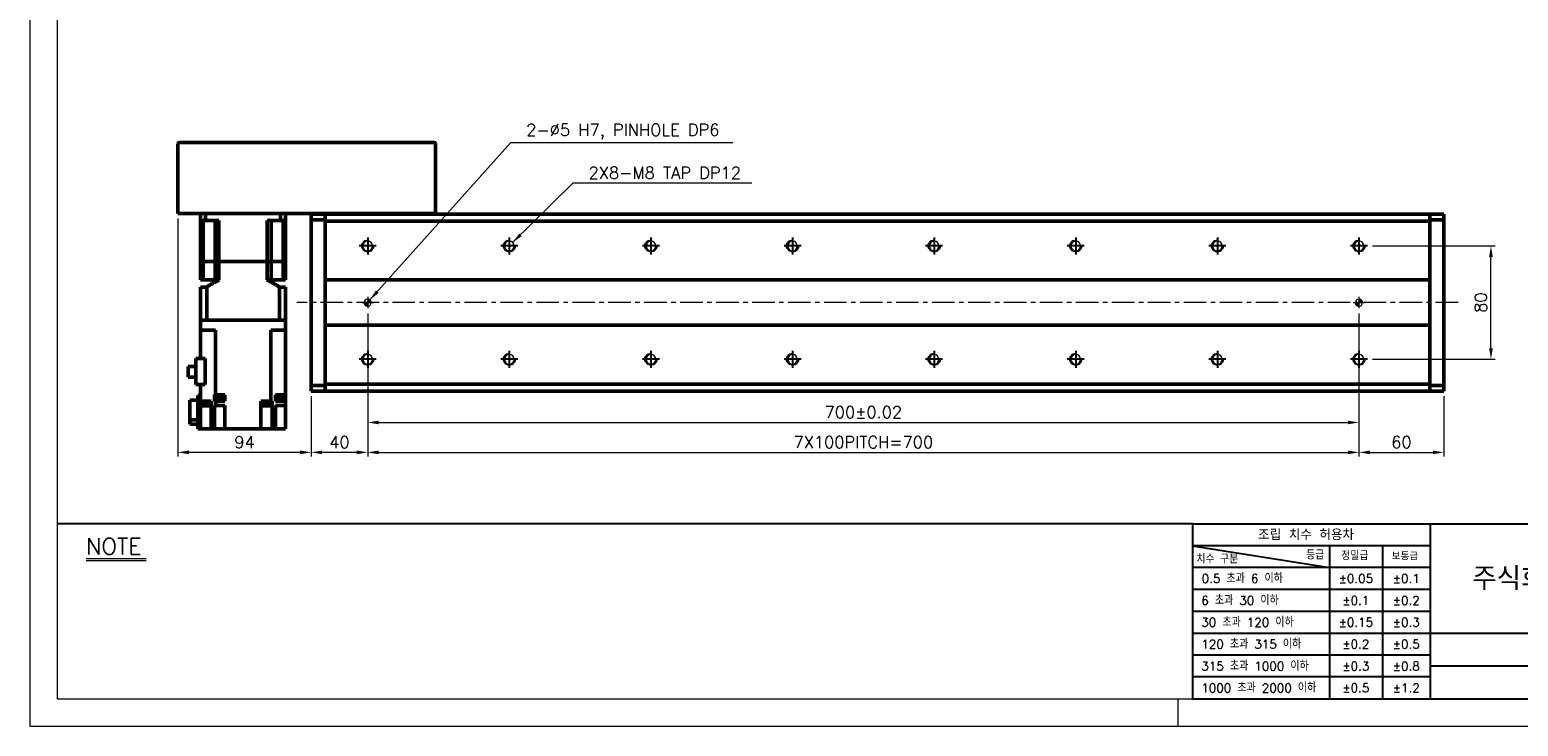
# Model space of a CAD drawing. Header units: millimetres. Extents: x 46891 to 50168, y 6223 to 9676.
# Tile 1 of 5: x 48547 to 49598, y 8529 to 9021. Entities that reach past the tile are written whole.
import ezdxf

# ---------------------------------------------------------------- set-up
doc = ezdxf.new("R2010")
doc.units = ezdxf.units.MM
doc.header["$LTSCALE"] = 0.5
doc.linetypes.add('CENTER', pattern=[50.8, 31.75, -6.35, 6.35, -6.35])
doc.layers.get('0').update_dxf_attribs({"lineweight": 20})
for name, color, linetype, lineweight in [('1', 1, 'CENTER', 13), ('4', 4, 'Continuous', 13), ('외형선(ISO)', 7, 'Continuous', 50)]:
    doc.layers.add(name, color=color, linetype=linetype, lineweight=lineweight)
for name, color, linetype in [('3', 3, 'Continuous'), ('C', 1, 'CENTER'), ('DIM', 4, 'Continuous')]:
    doc.layers.add(name, color=color, linetype=linetype)
doc.styles.add('DSR TEXT', font='romans.shx', dxfattribs={"bigfont": 'whgtxt.shx'})
doc.styles.get("Standard").update_dxf_attribs({"font": 'romans.shx', "bigfont": 'whgtxt.shx'})
doc.dimstyles.new('DSR', dxfattribs={"dimscale": 2, "dimtxt": 3, "dimasz": 3, "dimexe": 0.5, "dimexo": 0.5, "dimgap": 0.5, "dimtad": 1, "dimdsep": 46, "dimtxsty": 'Standard', "dimcen": 2.5, "dimclrd": 4, "dimclre": 4, "dimclrt": 2, "dimadec": 0, "dimazin": 2, "dimtfac": 1, "dimtmove": 0, "dimatfit": 3, "dimfxl": 0, "dimlwd": -1, "dimlwe": -1, "dimarcsym": 0})

# ---------------------------------------------------------------- blocks, each defined once
blk = doc.blocks.new('A$C13F00394')
for p, q in [((-202.34, 25.67), (-191.42, 25.67)), ((-202.34, 25.3), (-191.42, 25.3))]:
    blk.add_line(p, q)
at = {"layer": '3'}
for p, q in [((0, 32), (-207.68, 32)), ((0, 32), (202.32, 32)), ((0, 32), (0, 0)), ((43.43, 32), (43.43, 0)), ((0, 28), (25, 24)), ((43.43, 28), (0, 28)), ((25, 28), (25, 0)), ((34.7, 28), (34.7, 0)), ((43.43, 24), (0, 24)), ((43.43, 20), (0, 20)), ((43.43, 16), (0, 16)), ((0, 12), (129.32, 12)), ((43.43, 8), (0, 8)), ((97.32, 6), (43.43, 6)), ((43.43, 4), (0, 4)), ((0, 0), (202.32, 0))]:
    blk.add_line(p, q, dxfattribs=at)
at = {"color": 0, "style": 'DSR TEXT'}
for s, height, p in [('조립 치수 허용차', 2, (11.97, 29.02)), ('치수 구분', 1.5, (0.69, 24.78)), ('등급', 1.5, (20.77, 25.52)), ('정밀급', 1.5, (27.18, 25.37)), ('보통급', 1.3, (36.41, 25.38)), (' 0.5 초과 6 이하', 1.6, (0.56, 21.19)), (' 6 초과 30 이하', 1.6, (0.49, 17.19)), (' 30 초과 120 이하', 1.6, (0.49, 13.19)), (' 120 초과 315 이하', 1.6, (0.49, 9.19)), (' 315 초과 1000 이하', 1.6, (0.49, 5.19)), (' 1000 초과 2000 이하', 1.6, (0.49, 1.19))]:
    blk.add_text(s, height=height, dxfattribs=at).set_placement(p)
at = {"color": 7, "insert": (70.37, 22), "char_height": 4.2, "attachment_point": 5, "style": 'DSR TEXT'}
blk.add_mtext('주식회사 디에스알', dxfattribs=at)
at = {"color": 0, "char_height": 1.6, "attachment_point": 5, "style": 'DSR TEXT'}
for s, insert in [('%%P0.05', (29.85, 22)), ('%%P0.1', (39.07, 22)), ('%%P0.1', (29.85, 18)), ('%%P0.2', (39.07, 18)), ('%%P0.15', (29.85, 14)), ('%%P0.3', (39.07, 14)), ('%%P0.2', (29.85, 10)), ('%%P0.5', (39.07, 10)), ('%%P0.3', (29.85, 6)), ('%%P0.8', (39.07, 6)), ('%%P0.5', (29.85, 2)), ('%%P1.2', (39.07, 2))]:
    blk.add_mtext(s, dxfattribs=dict(at, insert=insert))
at = {"layer": '4', "color": 0, "style": 'DSR TEXT'}
blk.add_text('NOTE', height=3, dxfattribs=at).set_placement((-202.39, 26.38))
blk = doc.blocks.new('A$C1C1952E1')
at = {"color": 1}
blk.add_lwpolyline([(0, 0), (420, 0), (420, 297), (0, 297)], close=True, dxfattribs=at)
at = {"color": 3}
blk.add_lwpolyline([(5, 5), (415, 5), (415, 292), (5, 292)], close=True, dxfattribs=at)
blk = doc.blocks.new('A$C33E56CC6')
h = blk.add_hatch()
h.set_pattern_fill('ANSI31', color=256, style=0)
h.set_pattern_definition([(45, (-7065.45672, -6508.5399), (-0.0883883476, 0.0883883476), [])])
h.paths.add_polyline_path([(4, 6.5, 0.414214), (1.5, 4), (4, 4)])
h.paths.add_polyline_path([(6.5, 4), (4, 4), (4, 1.5, 0.414214)])
blk.add_circle((4, 4), 2.5)
at = {"layer": '1'}
for p, q in [((0, 4), (8, 4)), ((4, 0), (4, 8))]:
    blk.add_line(p, q, dxfattribs=at)
blk = doc.blocks.new('tap8')
blk.add_circle((0, 0), 3.4)
at = {"layer": 'C', "color": 1, "linetype": 'CENTER'}
for p, q in [((-6, 0), (6, 0)), ((0, -6), (0, 6))]:
    blk.add_line(p, q, dxfattribs=at)
at = {"layer": 'DIM', "color": 3}
blk.add_arc((0, 0), 4, 263.8455, 189.4314, dxfattribs=at)
blk = doc.blocks.new('*D90')
at = {"color": 1, "linetype": 'ByBlock'}
for p, q in [((48785.3, 8820.4), (48785.3, 8740.4)), ((49485.3, 8820.4), (49485.3, 8740.4)), ((48793.1, 8743.4), (49477.5, 8743.4))]:
    blk.add_line(p, q, dxfattribs=at)
at = {"color": 1}
for points in [[(48793.1, 8744.7), (48793.1, 8742.1), (48785.3, 8743.4)], [(49477.5, 8744.7), (49477.5, 8742.1), (49485.3, 8743.4)]]:
    blk.add_solid(points, dxfattribs=at)
at = {"layer": 'Defpoints', "color": 0}
for p in [(48785.3, 8824), (49485.3, 8824), (49485.3, 8743.4)]:
    blk.add_point(p, dxfattribs=at)
at = {"color": 3, "insert": (49135.3, 8750.6), "char_height": 8.4, "attachment_point": 5, "style": 'DSR TEXT'}
blk.add_mtext('700%%P0.02', dxfattribs=at)
blk = doc.blocks.new('*D91')
at = {"color": 1, "linetype": 'ByBlock'}
for p, q in [((48785.3, 8776.8), (48785.3, 8719.3)), ((49485.3, 8776.8), (49485.3, 8719.3)), ((48793.1, 8722.3), (49477.5, 8722.3))]:
    blk.add_line(p, q, dxfattribs=at)
at = {"color": 1}
for points in [[(48793.1, 8723.6), (48793.1, 8721), (48785.3, 8722.3)], [(49477.5, 8723.6), (49477.5, 8721), (49485.3, 8722.3)]]:
    blk.add_solid(points, dxfattribs=at)
at = {"layer": 'Defpoints', "color": 0}
for p in [(48785.3, 8780.4), (49485.3, 8780.4), (49485.3, 8722.3)]:
    blk.add_point(p, dxfattribs=at)
at = {"color": 3, "insert": (49135.3, 8729.5), "char_height": 8.4, "attachment_point": 5, "style": 'DSR TEXT'}
blk.add_mtext('7X100PITCH=700', dxfattribs=at)
blk = doc.blocks.new('*D92')
at = {"color": 1, "linetype": 'ByBlock'}
for p, q in [((49485.3, 8776.8), (49485.3, 8719.3)), ((49545.3, 8761.9), (49545.3, 8719.3)), ((49493.1, 8722.3), (49537.5, 8722.3))]:
    blk.add_line(p, q, dxfattribs=at)
at = {"color": 1}
for points in [[(49493.1, 8723.6), (49493.1, 8721), (49485.3, 8722.3)], [(49537.5, 8723.6), (49537.5, 8721), (49545.3, 8722.3)]]:
    blk.add_solid(points, dxfattribs=at)
at = {"layer": 'Defpoints', "color": 0}
for p in [(49485.3, 8780.4), (49545.3, 8765.5), (49545.3, 8722.3)]:
    blk.add_point(p, dxfattribs=at)
at = {"color": 3, "insert": (49515.3, 8729.5), "char_height": 8.4, "attachment_point": 5, "style": 'DSR TEXT'}
blk.add_mtext('60', dxfattribs=at)
blk = doc.blocks.new('*D93')
at = {"color": 1, "linetype": 'ByBlock'}
for p, q in [((48785.3, 8820.4), (48785.3, 8719.3)), ((48745.3, 8761.9), (48745.3, 8719.3)), ((48777.5, 8722.3), (48753.1, 8722.3))]:
    blk.add_line(p, q, dxfattribs=at)
at = {"color": 1}
for points in [[(48753.1, 8723.6), (48753.1, 8721), (48745.3, 8722.3)], [(48777.5, 8723.6), (48777.5, 8721), (48785.3, 8722.3)]]:
    blk.add_solid(points, dxfattribs=at)
at = {"layer": 'Defpoints', "color": 0}
for p in [(48785.3, 8824), (48745.3, 8765.5), (48745.3, 8722.3)]:
    blk.add_point(p, dxfattribs=at)
at = {"color": 3, "insert": (48765.3, 8729.5), "char_height": 8.4, "attachment_point": 5, "style": 'DSR TEXT'}
blk.add_mtext('40', dxfattribs=at)
blk = doc.blocks.new('*D94')
at = {"color": 1, "linetype": 'ByBlock'}
for p, q in [((49494.9, 8868), (49581.5, 8868)), ((49578.5, 8795.8), (49578.5, 8860.2)), ((49494.9, 8788), (49581.5, 8788))]:
    blk.add_line(p, q, dxfattribs=at)
at = {"color": 1}
for points in [[(49577.2, 8860.2), (49579.8, 8860.2), (49578.5, 8868)], [(49577.2, 8795.8), (49579.8, 8795.8), (49578.5, 8788)]]:
    blk.add_solid(points, dxfattribs=at)
at = {"layer": 'Defpoints', "color": 0}
for p in [(49491.3, 8868), (49578.5, 8868), (49491.3, 8788)]:
    blk.add_point(p, dxfattribs=at)
at = {"color": 3, "insert": (49571.3, 8828), "char_height": 8.4, "attachment_point": 5, "rotation": 90, "style": 'DSR TEXT'}
blk.add_mtext('80', dxfattribs=at)
blk = doc.blocks.new('*D95')
at = {"color": 1, "linetype": 'ByBlock'}
for p, q in [((48651.3, 8887.4), (48651.3, 8719.3)), ((48745.3, 8761.9), (48745.3, 8719.3)), ((48737.5, 8722.3), (48659.1, 8722.3))]:
    blk.add_line(p, q, dxfattribs=at)
at = {"color": 1}
for points in [[(48659.1, 8723.6), (48659.1, 8721), (48651.3, 8722.3)], [(48737.5, 8723.6), (48737.5, 8721), (48745.3, 8722.3)]]:
    blk.add_solid(points, dxfattribs=at)
at = {"layer": 'Defpoints', "color": 0}
for p in [(48651.3, 8891), (48745.3, 8765.5), (48651.3, 8722.3)]:
    blk.add_point(p, dxfattribs=at)
at = {"color": 3, "insert": (48698.3, 8729.5), "char_height": 8.4, "attachment_point": 5, "style": 'DSR TEXT'}
blk.add_mtext('94', dxfattribs=at)

msp = doc.modelspace()

# ---------------------------------------------------------------- linework, layer by layer
at = {"color": 1}
msp.add_line((49357.48132, 8548.30052), (49357.48132, 8528.99552), dxfattribs=at)
at = {"layer": '1'}
msp.add_line((49555.28843, 8828.00941), (48735.28843, 8828.00941), dxfattribs=at)
at = {"layer": '3'}
msp.add_line((49367.8386, 8548.30052), (50148.98632, 8548.30052), dxfattribs=at)
at = {"layer": '외형선(ISO)'}
for p, q in [((48651.28843, 8891.00941), (48651.28843, 8940.00941)), ((48652.28843, 8941.00941), (48832.28843, 8941.00941)), ((48833.28843, 8940.00941), (48833.28843, 8891.00941)), ((48651.28843, 8891.00941), (48652.28843, 8891.00941)), ((48652.28843, 8891.00941), (48832.28843, 8891.00941)), ((48667.28843, 8891.00941), (48667.28843, 8886.00941)), ((48670.83092, 8886.00941), (48667.28843, 8886.00941)), ((48667.28843, 8857.00941), (48667.28843, 8886.00941)), ((48669.00085, 8886.00941), (48669.00085, 8857.00941)), ((48670.83092, 8891.00941), (48670.83092, 8886.00941)), ((48670.83092, 8886.00941), (48680.25171, 8886.00941)), ((48677.53843, 8886.00941), (48677.53843, 8857.00941)), ((48680.25171, 8857.00941), (48680.25171, 8886.00941)), ((48714.32516, 8886.00941), (48723.74595, 8886.00941)), ((48714.32516, 8857.00941), (48714.32516, 8886.00941)), ((48717.03843, 8886.00941), (48717.03843, 8857.00941)), ((48723.74595, 8891.00941), (48723.74595, 8886.00941)), ((48727.28843, 8886.00941), (48723.74595, 8886.00941)), ((48725.57602, 8886.00941), (48725.57602, 8857.00941)), ((48727.28843, 8891.00941), (48727.28843, 8886.00941)), ((48727.28843, 8857.00941), (48727.28843, 8886.00941)), ((48745.28843, 8889.63073), (48745.28843, 8890.50941)), ((48755.28843, 8890.50941), (48745.28843, 8890.50941)), ((48745.28843, 8889.63073), (48745.28843, 8886.50941)), ((48745.28843, 8886.50941), (48745.28843, 8769.50941)), ((48755.28843, 8886.50941), (48745.28843, 8886.50941)), ((48755.28843, 8889.63073), (48755.28843, 8890.50941)), ((49535.28843, 8890.50941), (48755.28843, 8890.50941)), ((48755.28843, 8890.50941), (48755.28843, 8889.63073)), ((48755.28843, 8889.63073), (48755.28843, 8885.50941)), ((48755.28843, 8886.50941), (48755.28843, 8889.63073)), ((48755.28843, 8885.50941), (48755.28843, 8844.00941)), ((49535.28843, 8885.50941), (48755.28843, 8885.50941)), ((48772.63843, 8890.89441), (48803.93843, 8890.89441)), ((48772.63843, 8890.89441), (48772.63843, 8890.54941)), ((48772.63843, 8890.54941), (48803.93843, 8890.54941)), ((48803.93843, 8890.89441), (48803.93843, 8890.54941)), ((48832.28843, 8891.00941), (48833.28843, 8891.00941)), ((49535.28843, 8890.50941), (49535.28843, 8889.63073)), ((49535.28843, 8889.63073), (49535.28843, 8890.50941)), ((49535.28843, 8890.50941), (49545.28843, 8890.50941)), ((49535.28843, 8885.50941), (49535.28843, 8889.63073)), ((49535.28843, 8889.63073), (49535.28843, 8886.50941)), ((49535.28843, 8886.50941), (49545.28843, 8886.50941)), ((49535.28843, 8844.00941), (49535.28843, 8885.50941)), ((49545.28843, 8890.50941), (49545.28843, 8889.63073)), ((49545.28843, 8886.50941), (49545.28843, 8889.63073)), ((49545.28843, 8769.50941), (49545.28843, 8886.50941)), ((48667.28843, 8857.00941), (48669.00085, 8857.00941)), ((48669.00085, 8857.00941), (48667.28843, 8857.00941)), ((48667.28843, 8857.00941), (48667.28843, 8844.00941)), ((48669.00085, 8857.00941), (48672.53843, 8857.00941)), ((48669.00085, 8857.00941), (48672.53843, 8857.00941)), ((48669.00085, 8857.00941), (48669.00085, 8844.00941)), ((48672.53843, 8857.00941), (48677.53843, 8857.00941)), ((48672.53843, 8857.00941), (48677.53843, 8857.00941)), ((48677.53843, 8857.00941), (48680.25171, 8857.00941)), ((48680.25171, 8857.00941), (48677.53843, 8857.00941)), ((48677.53843, 8857.00941), (48677.53843, 8844.00941)), ((48680.25171, 8857.00941), (48714.32516, 8857.00941)), ((48680.25171, 8857.00941), (48714.32516, 8857.00941)), ((48680.25171, 8857.00941), (48680.25171, 8844.00941)), ((48714.32516, 8857.00941), (48717.03843, 8857.00941)), ((48717.03843, 8857.00941), (48714.32516, 8857.00941)), ((48714.32516, 8857.00941), (48714.32516, 8844.00941)), ((48717.03843, 8857.00941), (48722.03843, 8857.00941)), ((48717.03843, 8857.00941), (48722.03843, 8857.00941)), ((48717.03843, 8857.00941), (48717.03843, 8844.00941)), ((48722.03843, 8857.00941), (48725.57602, 8857.00941)), ((48722.03843, 8857.00941), (48725.57602, 8857.00941)), ((48725.57602, 8857.00941), (48727.28843, 8857.00941)), ((48727.28843, 8857.00941), (48725.57602, 8857.00941)), ((48725.57602, 8857.00941), (48725.57602, 8844.00941)), ((48727.28843, 8857.00941), (48727.28843, 8844.00941)), ((48669.00085, 8844.00941), (48667.28843, 8844.00941)), ((48677.53843, 8844.00941), (48669.00085, 8844.00941)), ((48680.25171, 8844.00941), (48677.53843, 8844.00941)), ((48717.03843, 8844.00941), (48714.32516, 8844.00941)), ((48717.03843, 8844.00941), (48725.57602, 8844.00941)), ((48727.28843, 8844.00941), (48725.57602, 8844.00941)), ((48755.28843, 8844.00941), (48755.28843, 8843.15586)), ((48755.28843, 8844.00941), (49535.28843, 8844.00941)), ((48755.28843, 8843.15586), (48755.28843, 8842.8023)), ((48755.28843, 8842.8023), (48755.28843, 8813.21652)), ((48755.28843, 8813.21652), (48755.28843, 8842.8023)), ((49535.28843, 8843.15586), (49535.28843, 8844.00941)), ((49535.28843, 8842.8023), (49535.28843, 8843.15586)), ((49535.28843, 8813.21652), (49535.28843, 8842.8023)), ((49535.28843, 8842.8023), (49535.28843, 8813.21652)), ((48671.5931, 8839.00941), (48667.28843, 8839.00941)), ((48667.28843, 8839.00941), (48667.28843, 8815.50941)), ((48671.5931, 8839.00941), (48671.5931, 8815.50941)), ((48727.28843, 8839.00941), (48722.98376, 8839.00941)), ((48722.98376, 8839.00941), (48722.98376, 8815.50941)), ((48727.28843, 8839.00941), (48727.28843, 8815.50941)), ((48667.28843, 8808.50941), (48667.28843, 8815.50941)), ((48667.2929, 8815.50941), (48667.28843, 8815.50941)), ((48667.28843, 8808.50941), (48667.28843, 8788.60941)), ((48667.28843, 8808.50941), (48671.78843, 8808.50941)), ((48671.58788, 8815.50941), (48667.2929, 8815.50941)), ((48671.5931, 8815.50941), (48671.58788, 8815.50941)), ((48671.5931, 8815.50941), (48722.98376, 8815.50941)), ((48722.78843, 8815.50941), (48671.78843, 8815.50941)), ((48677.72907, 8808.50941), (48671.78843, 8808.50941)), ((48677.72907, 8808.50941), (48677.72907, 8762.90941)), ((48716.8478, 8808.50941), (48722.78843, 8808.50941)), ((48716.8478, 8808.50941), (48716.8478, 8758.40941)), ((48722.78843, 8808.50941), (48727.28843, 8808.50941)), ((48722.98898, 8815.50941), (48722.98376, 8815.50941)), ((48727.28396, 8815.50941), (48722.98898, 8815.50941)), ((48727.28843, 8815.50941), (48727.28396, 8815.50941)), ((48727.28843, 8815.50941), (48727.28843, 8808.50941)), ((48727.28843, 8808.50941), (48727.28843, 8762.90941)), ((48755.28843, 8813.21652), (48755.28843, 8812.86296)), ((48755.28843, 8812.86296), (48755.28843, 8812.00941)), ((48755.28843, 8812.00941), (48755.28843, 8770.50941)), ((49535.28843, 8812.00941), (48755.28843, 8812.00941)), ((49535.28843, 8812.86296), (49535.28843, 8813.21652)), ((49535.28843, 8812.00941), (49535.28843, 8812.86296)), ((49535.28843, 8770.50941), (49535.28843, 8812.00941)), ((48670.49976, 8788.60941), (48663.88843, 8788.60941)), ((48663.88843, 8788.60941), (48663.88843, 8770.25941)), ((48670.49976, 8770.25941), (48670.49976, 8788.60941)), ((48658.48843, 8775.38441), (48658.48843, 8782.83441)), ((48658.48843, 8782.83441), (48663.88843, 8782.83441)), ((48658.48843, 8775.38441), (48663.88843, 8775.38441)), ((48663.88843, 8770.25941), (48670.49976, 8770.25941)), ((48667.28843, 8758.40941), (48667.28843, 8770.25941)), ((48745.28843, 8769.50941), (48745.28843, 8766.38809)), ((48755.28843, 8769.50941), (48745.28843, 8769.50941)), ((48745.28843, 8765.50941), (48745.28843, 8766.38809)), ((48755.28843, 8770.50941), (48755.28843, 8766.38809)), ((48755.28843, 8770.50941), (49535.28843, 8770.50941)), ((48755.28843, 8766.38809), (48755.28843, 8769.50941)), ((48755.28843, 8765.50941), (48755.28843, 8766.38809)), ((48755.28843, 8766.38809), (48755.28843, 8765.50941)), ((49535.28843, 8766.38809), (49535.28843, 8770.50941)), ((49535.28843, 8769.50941), (49535.28843, 8766.38809)), ((49535.28843, 8769.50941), (49545.28843, 8769.50941)), ((49535.28843, 8766.38809), (49535.28843, 8765.50941)), ((49535.28843, 8765.50941), (49535.28843, 8766.38809)), ((49545.28843, 8766.38809), (49545.28843, 8769.50941)), ((49545.28843, 8766.38809), (49545.28843, 8765.50941)), ((48659.78843, 8745.28172), (48659.78843, 8759.10936)), ((48659.78843, 8759.10936), (48665.28843, 8759.10936)), ((48667.28843, 8762.40941), (48665.28843, 8762.40941)), ((48665.28843, 8738.90941), (48665.28843, 8762.40941)), ((48667.28843, 8762.90941), (48667.25352, 8762.90941)), ((48667.25352, 8762.90941), (48667.25352, 8762.40941)), ((48667.28843, 8738.90941), (48667.28843, 8758.40941)), ((48667.28843, 8758.40941), (48672.84841, 8758.40941)), ((48667.79973, 8758.40941), (48667.79973, 8757.90941)), ((48667.79973, 8757.90941), (48673.79973, 8757.90941)), ((48667.84973, 8757.90941), (48667.84973, 8757.20941)), ((48667.84973, 8757.20941), (48673.74973, 8757.20941)), ((48667.99973, 8757.20941), (48667.99973, 8755.20941)), ((48674.78843, 8758.40941), (48672.84841, 8758.40941)), ((48673.59973, 8757.20941), (48673.59973, 8755.20941)), ((48673.74973, 8757.90941), (48673.74973, 8757.20941)), ((48673.79973, 8758.40941), (48673.79973, 8757.90941)), ((48674.78843, 8738.90941), (48674.78843, 8758.40941)), ((48677.32976, 8762.90941), (48677.00981, 8762.90941)), ((48677.00981, 8758.40941), (48677.00981, 8762.90941)), ((48677.00981, 8758.40941), (48677.32976, 8758.40941)), ((48677.32976, 8762.90941), (48677.72907, 8762.90941)), ((48677.72907, 8758.40941), (48677.32976, 8758.40941)), ((48677.67568, 8762.90941), (48677.67568, 8762.20941)), ((48677.67568, 8762.20941), (48683.57568, 8762.20941)), ((48677.72907, 8762.90941), (48680.17315, 8762.90941)), ((48677.72907, 8755.40941), (48677.72907, 8758.40941)), ((48684.48843, 8758.40941), (48677.72907, 8758.40941)), ((48677.82568, 8762.20941), (48677.82568, 8760.20941)), ((48677.82568, 8760.20941), (48683.42568, 8760.20941)), ((48681.07822, 8762.90941), (48680.17315, 8762.90941)), ((48681.07822, 8762.90941), (48684.48843, 8762.90941)), ((48683.42568, 8762.20941), (48683.42568, 8760.20941)), ((48683.57568, 8762.90941), (48683.57568, 8762.20941)), ((48684.48843, 8762.90941), (48684.48843, 8758.40941)), ((48716.8478, 8758.40941), (48709.78843, 8758.40941)), ((48709.78843, 8758.40941), (48709.78843, 8738.90941)), ((48710.5844, 8758.40941), (48710.5844, 8757.90941)), ((48710.5844, 8757.90941), (48716.5844, 8757.90941)), ((48710.6344, 8757.90941), (48710.6344, 8757.20941)), ((48710.6344, 8757.20941), (48716.5344, 8757.20941)), ((48710.7844, 8757.20941), (48710.7844, 8755.20941)), ((48716.3844, 8757.20941), (48716.3844, 8755.20941)), ((48716.5344, 8757.90941), (48716.5344, 8757.20941)), ((48716.5844, 8758.40941), (48716.5844, 8757.90941)), ((48716.8478, 8758.40941), (48717.24711, 8758.40941)), ((48717.79651, 8758.40941), (48717.24711, 8758.40941)), ((48717.79651, 8758.40941), (48717.79651, 8738.90941)), ((48721.72845, 8762.90941), (48720.28843, 8762.90941)), ((48720.28843, 8762.90941), (48720.28843, 8758.40941)), ((48720.28843, 8758.40941), (48721.72845, 8758.40941)), ((48721.42335, 8762.90941), (48721.42335, 8762.20941)), ((48721.42335, 8762.20941), (48727.32335, 8762.20941)), ((48721.57335, 8762.20941), (48721.57335, 8760.20941)), ((48721.57335, 8760.20941), (48727.17335, 8760.20941)), ((48721.72845, 8762.90941), (48727.28843, 8762.90941)), ((48727.28843, 8758.40941), (48721.72845, 8758.40941)), ((48727.17335, 8762.20941), (48727.17335, 8760.20941)), ((48727.32335, 8762.90941), (48727.28843, 8762.90941)), ((48727.28843, 8758.40941), (48727.28843, 8762.20941)), ((48727.28843, 8758.40941), (48727.28843, 8755.40941)), ((48727.32335, 8762.90941), (48727.32335, 8762.20941)), ((48755.28843, 8765.50941), (48745.28843, 8765.50941)), ((49535.28843, 8765.50941), (48755.28843, 8765.50941)), ((49535.28843, 8765.50941), (49545.28843, 8765.50941)), ((48659.78843, 8742.30947), (48659.78843, 8745.28172)), ((48659.78843, 8745.28172), (48665.28843, 8745.28172)), ((48667.99973, 8755.20941), (48673.59973, 8755.20941)), ((48677.32976, 8755.40941), (48677.00981, 8755.40941)), ((48677.00981, 8738.90941), (48677.00981, 8755.40941)), ((48677.32976, 8755.40941), (48677.72907, 8755.40941)), ((48677.72907, 8755.40941), (48684.48843, 8755.40941)), ((48684.48843, 8738.90941), (48684.48843, 8755.40941)), ((48710.7844, 8755.20941), (48716.3844, 8755.20941)), ((48721.72845, 8755.40941), (48720.28843, 8755.40941)), ((48720.28843, 8755.40941), (48720.28843, 8738.90941)), ((48721.72845, 8755.40941), (48727.28843, 8755.40941)), ((48727.28843, 8738.90941), (48727.28843, 8755.40941)), ((48659.78843, 8742.30947), (48665.28843, 8742.30947)), ((48665.28843, 8738.90941), (48667.28843, 8738.90941)), ((48667.28843, 8738.90941), (48671.28843, 8738.90941)), ((48674.78843, 8738.90941), (48671.28843, 8738.90941)), ((48677.00981, 8738.90941), (48674.78843, 8738.90941)), ((48677.00981, 8738.90941), (48680.98843, 8738.90941)), ((48684.48843, 8738.90941), (48680.98843, 8738.90941)), ((48684.48843, 8738.90941), (48709.78843, 8738.90941)), ((48713.28843, 8738.90941), (48709.78843, 8738.90941)), ((48713.28843, 8738.90941), (48717.79651, 8738.90941)), ((48720.28843, 8738.90941), (48717.79651, 8738.90941)), ((48723.78843, 8738.90941), (48720.28843, 8738.90941)), ((48723.78843, 8738.90941), (48727.28843, 8738.90941))]:
    msp.add_line(p, q, dxfattribs=at)
for centre, start, end in [((48652.28843, 8940.00941), 90, 180), ((48832.28843, 8940.00941), 0, 90)]:
    msp.add_arc(centre, 1, start, end, dxfattribs=at)
for points, weights in [([(48671.5931, 8839.00941), (48676.21493, 8842.01598), (48680.25171, 8844.00941)], [1.35251798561, 1.41367336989, 1.45736434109]), ([(48714.32516, 8844.00941), (48718.36194, 8842.01598), (48722.98376, 8839.00941)], [1.45736434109, 1.41367336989, 1.35251798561])]:
    msp.add_rational_spline(points, weights, degree=2, dxfattribs=at)

# ---------------------------------------------------------------- block references
at = {"xscale": 3.861000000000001, "yscale": 3.861000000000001, "zscale": 3.861000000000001}
for name, p in [('A$C1C1952E1', (48546.67132, 8528.99552)), ('A$C13F00394', (49367.83861, 8548.30052))]:
    msp.add_blockref(name, p, dxfattribs=at)
at = {"xscale": -1}
for name, p, rotation in [('tap8', (48785.28843, 8868.00941), 90), ('tap8', (48885.28843, 8868.00941), 90), ('tap8', (48985.28843, 8868.00941), 90), ('tap8', (49085.28843, 8868.00941), 90), ('tap8', (49185.28843, 8868.00941), 90), ('tap8', (49285.28843, 8868.00941), 90), ('tap8', (49385.28843, 8868.00941), 90), ('tap8', (49485.28843, 8868.00941), 90), ('A$C33E56CC6', (48781.28843, 8832.00941), 180), ('A$C33E56CC6', (49481.28843, 8832.00941), 180), ('tap8', (48785.28843, 8788.00941), 90), ('tap8', (48885.28843, 8788.00941), 90), ('tap8', (48985.28843, 8788.00941), 90), ('tap8', (49085.28843, 8788.00941), 90), ('tap8', (49185.28843, 8788.00941), 90), ('tap8', (49285.28843, 8788.00941), 90), ('tap8', (49385.28843, 8788.00941), 90), ('tap8', (49485.28843, 8788.00941), 90)]:
    msp.add_blockref(name, p, dxfattribs=dict(at, rotation=rotation))

# ---------------------------------------------------------------- texts
at = {"color": 3, "char_height": 8.4, "attachment_point": 1, "style": 'DSR TEXT'}
for s, insert in [('2-%%C5 H7, PINHOLE DP6', (48897.27804, 8954.11414)), ('2X8-M8 TAP DP12', (48941.26111, 8923.86192))]:
    msp.add_mtext(s, dxfattribs=dict(at, insert=insert))

# ---------------------------------------------------------------- dimensions: what is measured, and where the dimension line sits
for base, p1, p2, picture, middle in [((48651.28843, 8722.27447), (48745.28843, 8765.50941), (48651.28843, 8891.00941), '*D95', (48698.28843, 8729.47447)), ((48745.28843, 8722.27447), (48785.28843, 8824.00941), (48745.28843, 8765.50941), '*D93', (48765.28843, 8729.47447)), ((49545.28843, 8722.27447), (49485.28843, 8780.39777), (49545.28843, 8765.50941), '*D92', (49515.28843, 8729.47447))]:
    dim = msp.add_linear_dim(base=base, p1=p1, p2=p2, dimstyle='DSR', override={"dimscale": 3, "dimtxt": 2.8, "dimasz": 2.600136, "dimexe": 1, "dimexo": 1.2, "dimgap": 1, "dimdec": 4, "dimtxsty": 'DSR TEXT', "dimclrd": 1, "dimclre": 1, "dimclrt": 3, "dimtdec": 4, "dimtix": 1})
    dim.commit()
    dim.dimension.update_dxf_attribs({"geometry": picture, "text_midpoint": middle})
dim = msp.add_linear_dim(base=(49578.53777, 8868.00941), p1=(49491.33541, 8788.00941), p2=(49491.33541, 8868.00941), angle=270, dimstyle='DSR', override={"dimscale": 3, "dimtxt": 2.8, "dimasz": 2.600136, "dimexe": 1, "dimexo": 1.2, "dimgap": 1, "dimdec": 4, "dimtxsty": 'DSR TEXT', "dimclrd": 1, "dimclre": 1, "dimclrt": 3, "dimtdec": 4, "dimtix": 1})
dim.commit()
dim.dimension.update_dxf_attribs({"geometry": '*D94', "text_midpoint": (49571.33777, 8828.00941)})
for base, p1, p2, text, picture, middle in [((49485.28843, 8743.38613), (48785.28843, 8824.00941), (49485.28843, 8824.00941), '<>%%P0.02', '*D90', (49135.28843, 8750.58613)), ((49485.28843, 8722.27447), (48785.28843, 8780.39777), (49485.28843, 8780.39777), '7X100PITCH=<>', '*D91', (49135.28843, 8729.47447))]:
    dim = msp.add_linear_dim(base=base, p1=p1, p2=p2, text=text, dimstyle='DSR', override={"dimscale": 3, "dimtxt": 2.8, "dimasz": 2.600136, "dimexe": 1, "dimexo": 1.2, "dimgap": 1, "dimdec": 4, "dimtxsty": 'DSR TEXT', "dimclrd": 1, "dimclre": 1, "dimclrt": 3, "dimtdec": 4, "dimtix": 1})
    dim.commit()
    dim.dimension.update_dxf_attribs({"geometry": picture, "text_midpoint": middle})

# ---------------------------------------------------------------- leaders
at = {"annotation_type": 0, "has_hookline": 1, "hookline_direction": 0}
for points, text_width in [([(48786.86681, 8829.94816), (48886.47763, 8941.11414), (48894.27804, 8941.11414)], 145.875), ([(48887.66952, 8870.43643), (48930.4607, 8912.46192), (48938.26111, 8912.46192)], 115.25)]:
    msp.add_leader(points, dimstyle='DSR', override={"dimscale": 3, "dimtxt": 2.8, "dimasz": 2.600136, "dimexe": 1, "dimexo": 1.2, "dimgap": 1, "dimdec": 4, "dimtxsty": 'DSR TEXT', "dimclrd": 1, "dimclre": 1, "dimclrt": 3, "dimtdec": 4, "dimtix": 1}, dxfattribs=dict(at, text_width=text_width))

doc.saveas('drawing.dxf')
